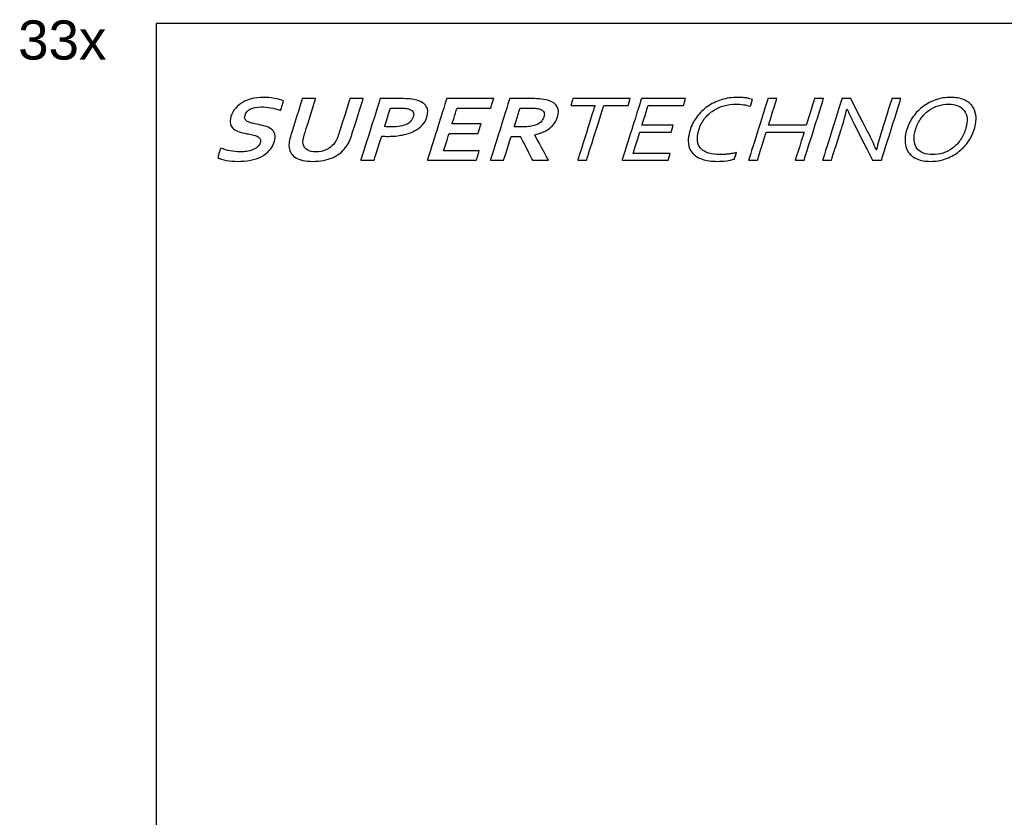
# Model space of a CAD drawing. Header units: millimetres. Extents: x 47009 to 83985, y -19576 to 31053.
# Tile 13 of 30: x 73679 to 76610, y -5882 to -3507. Entities that reach past the tile are written whole.
import ezdxf

# ---------------------------------------------------------------- set-up
doc = ezdxf.new("R2010")
doc.units = ezdxf.units.MM
doc.header["$LTSCALE"] = 50
doc.layers.add('AM_5', color=3, linetype='Continuous', lineweight=25)
doc.layers.add('Layer 1', color=7, linetype='Continuous')
doc.styles.add('Razítko-měřítko', font='isocpeur.ttf')

msp = doc.modelspace()

# ---------------------------------------------------------------- linework, layer by layer
msp.add_lwpolyline([(83985.316, -10518.089), (83985.316, -3518.159), (74085.415, -3518.159), (74085.415, -10518.089)], close=True)
at = {"layer": 'Layer 1', "color": 253}
for points, knots in [([(74395.088, -3872.393), (74396.548, -3867.76), (74396.423, -3863.969), (74394.624, -3861.109), (74394.624, -3861.109), (74392.839, -3858.21), (74389.949, -3855.866), (74385.897, -3854.041), (74385.897, -3854.041), (74381.867, -3852.169), (74377.148, -3850.718), (74371.796, -3849.543), (74371.796, -3849.543), (74366.423, -3848.425), (74360.729, -3847.299), (74354.793, -3846.22), (74354.793, -3846.22), (74346.928, -3844.629), (74339.474, -3842.801), (74332.554, -3840.651), (74332.554, -3840.651), (74325.638, -3838.493), (74319.866, -3835.499), (74315.286, -3831.707), (74315.286, -3831.707), (74310.701, -3827.912), (74307.599, -3823.093), (74306.03, -3817.234), (74306.03, -3817.234), (74304.405, -3811.384), (74304.999, -3804.078), (74307.768, -3795.278), (74307.768, -3795.278), (74310.818, -3785.584), (74315.455, -3777.156), (74321.743, -3769.945), (74321.743, -3769.945), (74327.961, -3762.778), (74335.284, -3756.833), (74343.595, -3752.101), (74343.595, -3752.101), (74351.946, -3747.421), (74361.028, -3743.911), (74371.016, -3741.566), (74371.016, -3741.566), (74380.94, -3739.226), (74391.656, -3738.056), (74403.156, -3738.056), (74403.156, -3738.056), (74414.657, -3738.056), (74425.915, -3738.992), (74436.926, -3740.912), (74436.926, -3740.912), (74447.932, -3742.832), (74457.11, -3745.315), (74464.59, -3748.309), (74464.59, -3748.309), (74464.59, -3748.309), (74455.52, -3777.108), (74455.52, -3777.108), (74455.52, -3777.108), (74445.532, -3773.36), (74435.652, -3770.643), (74425.889, -3768.961), (74425.889, -3768.961), (74416.191, -3767.276), (74406.77, -3766.435), (74397.744, -3766.435), (74397.744, -3766.435), (74384.757, -3766.435), (74374.106, -3768.446), (74365.795, -3772.476), (74365.795, -3772.476), (74357.484, -3776.501), (74352.058, -3782.542), (74349.523, -3790.593), (74349.523, -3790.593), (74348.05, -3795.278), (74347.998, -3799.117), (74349.35, -3802.159), (74349.35, -3802.159), (74350.719, -3805.157), (74353.016, -3807.636), (74356.361, -3809.603), (74356.361, -3809.603), (74359.702, -3811.571), (74363.771, -3813.161), (74368.559, -3814.383), (74368.559, -3814.383), (74373.313, -3815.553), (74378.418, -3816.628), (74383.873, -3817.659), (74383.873, -3817.659), (74392.492, -3819.301), (74400.578, -3821.217), (74408.157, -3823.37), (74408.157, -3823.37), (74415.801, -3825.476), (74422.232, -3828.475), (74427.462, -3832.318), (74427.462, -3832.318), (74432.623, -3836.201), (74436.176, -3841.167), (74437.974, -3847.342), (74437.974, -3847.342), (74439.768, -3853.526), (74439.149, -3861.443), (74436.124, -3871.036), (74436.124, -3871.036), (74433.017, -3880.916), (74428.173, -3889.488), (74421.608, -3896.698), (74421.608, -3896.698), (74415.047, -3903.909), (74407.052, -3909.902), (74397.64, -3914.634), (74397.64, -3914.634), (74388.293, -3919.318), (74377.616, -3922.828), (74365.613, -3925.12), (74365.613, -3925.12), (74353.553, -3927.417), (74340.874, -3928.539), (74327.45, -3928.539), (74327.45, -3928.539), (74315.728, -3928.539), (74304.479, -3927.56), (74293.763, -3925.593), (74293.763, -3925.593), (74283.046, -3923.625), (74274.505, -3920.861), (74268.083, -3917.303), (74268.083, -3917.303), (74268.083, -3917.303), (74277.019, -3888.924), (74277.019, -3888.924), (74277.019, -3888.924), (74286.457, -3892.859), (74295.903, -3895.715), (74305.467, -3897.495), (74305.467, -3897.495), (74314.978, -3899.276), (74325.157, -3900.16), (74335.886, -3900.16), (74335.886, -3900.16), (74342.105, -3900.16), (74348.397, -3899.744), (74354.676, -3898.852), (74354.676, -3898.852), (74360.942, -3898.011), (74366.804, -3896.512), (74372.256, -3894.402), (74372.256, -3894.402), (74377.707, -3892.296), (74382.461, -3889.44), (74386.525, -3885.787), (74386.525, -3885.787), (74390.573, -3882.182), (74393.407, -3877.736), (74395.088, -3872.393)], [0, 0, 0, 0, 0.02439024, 0.02439024, 0.02439024, 0.02439025, 0.04878049, 0.04878049, 0.04878049, 0.0487805, 0.07317073, 0.07317073, 0.07317073, 0.07317074, 0.09756098, 0.09756098, 0.09756098, 0.09756099, 0.12195122, 0.12195122, 0.12195122, 0.12195123, 0.14634146, 0.14634146, 0.14634146, 0.14634147, 0.17073171, 0.17073171, 0.17073171, 0.17073172, 0.19512195, 0.19512195, 0.19512195, 0.19512196, 0.2195122, 0.2195122, 0.2195122, 0.21951221, 0.24390244, 0.24390244, 0.24390244, 0.24390245, 0.26829268, 0.26829268, 0.26829268, 0.26829269, 0.29268293, 0.29268293, 0.29268293, 0.29268294, 0.31707317, 0.31707317, 0.31707317, 0.31707318, 0.34146341, 0.34146341, 0.34146341, 0.34146342, 0.36585366, 0.36585366, 0.36585366, 0.36585367, 0.3902439, 0.3902439, 0.3902439, 0.39024391, 0.41463415, 0.41463415, 0.41463415, 0.41463416, 0.43902439, 0.43902439, 0.43902439, 0.4390244, 0.46341463, 0.46341463, 0.46341463, 0.46341464, 0.48780488, 0.48780488, 0.48780488, 0.48780489, 0.51219512, 0.51219512, 0.51219512, 0.51219513, 0.53658537, 0.53658537, 0.53658537, 0.53658538, 0.56097561, 0.56097561, 0.56097561, 0.56097562, 0.58536585, 0.58536585, 0.58536585, 0.58536586, 0.6097561, 0.6097561, 0.6097561, 0.60975611, 0.63414634, 0.63414634, 0.63414634, 0.63414635, 0.65853659, 0.65853659, 0.65853659, 0.6585366, 0.68292683, 0.68292683, 0.68292683, 0.68292684, 0.70731707, 0.70731707, 0.70731707, 0.70731708, 0.73170732, 0.73170732, 0.73170732, 0.73170733, 0.75609756, 0.75609756, 0.75609756, 0.75609757, 0.7804878, 0.7804878, 0.7804878, 0.78048781, 0.80487805, 0.80487805, 0.80487805, 0.80487806, 0.82926829, 0.82926829, 0.82926829, 0.8292683, 0.85365854, 0.85365854, 0.85365854, 0.85365855, 0.87804878, 0.87804878, 0.87804878, 0.87804879, 0.90243902, 0.90243902, 0.90243902, 0.90243903, 0.92682927, 0.92682927, 0.92682927, 0.92682928, 0.95121951, 0.95121951, 0.95121951, 0.95121952, 1, 1, 1, 1]), ([(74551.468, -3928.539), (74540.188, -3928.539), (74530.3, -3927.603), (74521.867, -3925.727), (74521.867, -3925.727), (74513.43, -3923.859), (74506.362, -3921.142), (74500.59, -3917.628), (74500.59, -3917.628), (74494.814, -3914.118), (74490.282, -3909.811), (74487.032, -3904.754), (74487.032, -3904.754), (74483.786, -3899.692), (74481.749, -3893.934), (74480.835, -3887.568), (74480.835, -3887.568), (74480.09, -3882.416), (74480.168, -3876.752), (74481.121, -3870.568), (74481.121, -3870.568), (74482.04, -3864.341), (74483.721, -3857.413), (74486.139, -3849.734), (74486.139, -3849.734), (74486.139, -3849.734), (74520.151, -3741.709), (74520.151, -3741.709), (74520.151, -3741.709), (74520.151, -3741.709), (74559.775, -3741.709), (74559.775, -3741.709), (74559.775, -3741.709), (74559.775, -3741.709), (74526.72, -3846.692), (74526.72, -3846.692), (74526.72, -3846.692), (74522.638, -3859.662), (74521.256, -3869.819), (74522.586, -3877.125), (74522.586, -3877.125), (74524.146, -3885.276), (74528.246, -3891.126), (74534.927, -3894.735), (74534.927, -3894.735), (74541.605, -3898.336), (74550.276, -3900.16), (74560.897, -3900.16), (74560.897, -3900.16), (74571.518, -3900.16), (74581.337, -3898.336), (74590.285, -3894.735), (74590.285, -3894.735), (74599.233, -3891.126), (74607.025, -3885.276), (74613.715, -3877.125), (74613.715, -3877.125), (74619.648, -3869.819), (74624.661, -3859.662), (74628.743, -3846.692), (74628.743, -3846.692), (74628.743, -3846.692), (74661.798, -3741.709), (74661.798, -3741.709), (74661.798, -3741.709), (74661.798, -3741.709), (74701.417, -3741.709), (74701.417, -3741.709), (74701.417, -3741.709), (74701.417, -3741.709), (74667.409, -3849.734), (74667.409, -3849.734), (74667.409, -3849.734), (74664.991, -3857.413), (74662.313, -3864.341), (74659.302, -3870.568), (74659.302, -3870.568), (74656.368, -3876.752), (74652.88, -3882.416), (74648.889, -3887.568), (74648.889, -3887.568), (74643.97, -3893.934), (74638.25, -3899.692), (74631.759, -3904.754), (74631.759, -3904.754), (74625.324, -3909.811), (74617.971, -3914.118), (74609.824, -3917.628), (74609.824, -3917.628), (74601.673, -3921.142), (74592.725, -3923.859), (74583.001, -3925.727), (74583.001, -3925.727), (74573.277, -3927.603), (74562.752, -3928.539), (74551.468, -3928.539)], [0, 0, 0, 0, 0.04, 0.04, 0.04, 0.04000001, 0.08, 0.08, 0.08, 0.08000001, 0.12, 0.12, 0.12, 0.12000001, 0.16, 0.16, 0.16, 0.16000001, 0.2, 0.2, 0.2, 0.20000001, 0.24, 0.24, 0.24, 0.24000001, 0.28, 0.28, 0.28, 0.28000001, 0.32, 0.32, 0.32, 0.32000001, 0.36, 0.36, 0.36, 0.36000001, 0.4, 0.4, 0.4, 0.40000001, 0.44, 0.44, 0.44, 0.44000001, 0.48, 0.48, 0.48, 0.48000001, 0.52, 0.52, 0.52, 0.52000001, 0.56, 0.56, 0.56, 0.56000001, 0.6, 0.6, 0.6, 0.60000001, 0.64, 0.64, 0.64, 0.64000001, 0.68, 0.68, 0.68, 0.68000001, 0.72, 0.72, 0.72, 0.72000001, 0.76, 0.76, 0.76, 0.76000001, 0.8, 0.8, 0.8, 0.80000001, 0.84, 0.84, 0.84, 0.84000001, 0.88, 0.88, 0.88, 0.88000001, 0.92, 0.92, 0.92, 0.92000001, 1, 1, 1, 1]), ([(74776.365, -3854.085), (74772.847, -3854.085), (74769.337, -3854.041), (74765.957, -3853.95), (74765.957, -3853.95), (74762.521, -3853.851), (74759.388, -3853.669), (74756.45, -3853.387), (74756.45, -3853.387), (74756.45, -3853.387), (74733.851, -3925.168), (74733.851, -3925.168), (74733.851, -3925.168), (74733.851, -3925.168), (74694.228, -3925.168), (74694.228, -3925.168), (74694.228, -3925.168), (74694.228, -3925.168), (74751.986, -3741.709), (74751.986, -3741.709), (74751.986, -3741.709), (74751.986, -3741.709), (74814.282, -3741.709), (74814.282, -3741.709), (74814.282, -3741.709), (74824.682, -3741.709), (74833.699, -3742.082), (74841.261, -3742.879), (74841.261, -3742.879), (74848.783, -3743.629), (74855.405, -3744.799), (74861.029, -3746.342), (74861.029, -3746.342), (74874.566, -3750.185), (74883.97, -3756.317), (74889.295, -3764.745), (74889.295, -3764.745), (74894.634, -3773.126), (74895.236, -3783.803), (74891.141, -3796.82), (74891.141, -3796.82), (74888.355, -3805.669), (74883.701, -3813.633), (74877.184, -3820.701), (74877.184, -3820.701), (74870.645, -3827.821), (74862.433, -3833.809), (74852.631, -3838.727), (74852.631, -3838.727), (74842.816, -3843.693), (74831.493, -3847.485), (74818.728, -3850.111), (74818.728, -3850.111), (74805.944, -3852.776), (74791.831, -3854.085), (74776.365, -3854.085)], [0, 0, 0, 0, 0.06666667, 0.06666667, 0.06666667, 0.06666668, 0.13333333, 0.13333333, 0.13333333, 0.13333334, 0.2, 0.2, 0.2, 0.20000001, 0.26666667, 0.26666667, 0.26666667, 0.26666668, 0.33333333, 0.33333333, 0.33333333, 0.33333334, 0.4, 0.4, 0.4, 0.40000001, 0.46666667, 0.46666667, 0.46666667, 0.46666668, 0.53333333, 0.53333333, 0.53333333, 0.53333334, 0.6, 0.6, 0.6, 0.60000001, 0.66666667, 0.66666667, 0.66666667, 0.66666668, 0.73333333, 0.73333333, 0.73333333, 0.73333334, 0.8, 0.8, 0.8, 0.80000001, 0.86666667, 0.86666667, 0.86666667, 0.86666668, 1, 1, 1, 1]), ([(74941.017, -3897.075), (74941.017, -3897.075), (75047.109, -3897.075), (75047.109, -3897.075), (75047.109, -3897.075), (75047.109, -3897.075), (75038.265, -3925.168), (75038.265, -3925.168), (75038.265, -3925.168), (75038.265, -3925.168), (74892.55, -3925.168), (74892.55, -3925.168), (74892.55, -3925.168), (74892.55, -3925.168), (74950.308, -3741.709), (74950.308, -3741.709), (74950.308, -3741.709), (74950.308, -3741.709), (75090.191, -3741.709), (75090.191, -3741.709), (75090.191, -3741.709), (75090.191, -3741.709), (75081.347, -3769.802), (75081.347, -3769.802), (75081.347, -3769.802), (75081.347, -3769.802), (74981.087, -3769.802), (74981.087, -3769.802), (74981.087, -3769.802), (74981.087, -3769.802), (74966.137, -3817.286), (74966.137, -3817.286), (74966.137, -3817.286), (74966.137, -3817.286), (75052.253, -3817.286), (75052.253, -3817.286), (75052.253, -3817.286), (75052.253, -3817.286), (75043.409, -3845.379), (75043.409, -3845.379), (75043.409, -3845.379), (75043.409, -3845.379), (74957.293, -3845.379), (74957.293, -3845.379), (74957.293, -3845.379), (74957.293, -3845.379), (74941.017, -3897.075), (74941.017, -3897.075)], [0, 0, 0, 0, 0.07692308, 0.07692308, 0.07692308, 0.07692309, 0.15384615, 0.15384615, 0.15384615, 0.15384616, 0.23076923, 0.23076923, 0.23076923, 0.23076924, 0.30769231, 0.30769231, 0.30769231, 0.30769232, 0.38461538, 0.38461538, 0.38461538, 0.38461539, 0.46153846, 0.46153846, 0.46153846, 0.46153847, 0.53846154, 0.53846154, 0.53846154, 0.53846155, 0.61538462, 0.61538462, 0.61538462, 0.61538463, 0.69230769, 0.69230769, 0.69230769, 0.6923077, 0.76923077, 0.76923077, 0.76923077, 0.76923078, 0.84615385, 0.84615385, 0.84615385, 0.84615386, 1, 1, 1, 1]), ([(75279.915, -3796.82), (75275.894, -3809.603), (75268.306, -3820.419), (75257.179, -3829.368), (75257.179, -3829.368), (75246.068, -3838.259), (75231.114, -3844.863), (75212.312, -3849.171), (75212.312, -3849.171), (75212.312, -3849.171), (75212.151, -3849.686), (75212.151, -3849.686), (75212.151, -3849.686), (75212.151, -3849.686), (75253.045, -3925.168), (75253.045, -3925.168), (75253.045, -3925.168), (75253.045, -3925.168), (75205.5, -3925.168), (75205.5, -3925.168), (75205.5, -3925.168), (75205.5, -3925.168), (75169.165, -3854.085), (75169.165, -3854.085), (75169.165, -3854.085), (75169.165, -3854.085), (75142.034, -3854.085), (75142.034, -3854.085), (75142.034, -3854.085), (75142.034, -3854.085), (75119.657, -3925.168), (75119.657, -3925.168), (75119.657, -3925.168), (75119.657, -3925.168), (75080.034, -3925.168), (75080.034, -3925.168), (75080.034, -3925.168), (75080.034, -3925.168), (75137.792, -3741.709), (75137.792, -3741.709), (75137.792, -3741.709), (75137.792, -3741.709), (75203.333, -3741.709), (75203.333, -3741.709), (75203.333, -3741.709), (75214.231, -3741.709), (75224.137, -3742.225), (75233.155, -3743.3), (75233.155, -3743.3), (75242.185, -3744.331), (75249.665, -3745.926), (75255.658, -3748.032), (75255.658, -3748.032), (75267.028, -3752.101), (75274.897, -3758.237), (75279.239, -3766.292), (75279.239, -3766.292), (75283.564, -3774.391), (75283.781, -3784.553), (75279.915, -3796.82)], [0, 0, 0, 0, 0.0625, 0.0625, 0.0625, 0.06250001, 0.125, 0.125, 0.125, 0.12500001, 0.1875, 0.1875, 0.1875, 0.18750001, 0.25, 0.25, 0.25, 0.25000001, 0.3125, 0.3125, 0.3125, 0.31250001, 0.375, 0.375, 0.375, 0.37500001, 0.4375, 0.4375, 0.4375, 0.43750001, 0.5, 0.5, 0.5, 0.50000001, 0.5625, 0.5625, 0.5625, 0.56250001, 0.625, 0.625, 0.625, 0.62500001, 0.6875, 0.6875, 0.6875, 0.68750001, 0.75, 0.75, 0.75, 0.75000001, 0.8125, 0.8125, 0.8125, 0.81250001, 0.875, 0.875, 0.875, 0.87500001, 1, 1, 1, 1]), ([(74765.337, -3825.151), (74767.508, -3825.433), (74770.294, -3825.667), (74773.713, -3825.81), (74773.713, -3825.81), (74777.193, -3825.944), (74780.811, -3825.992), (74784.555, -3825.992), (74784.555, -3825.992), (74795.172, -3825.992), (74804.324, -3825.242), (74811.937, -3823.795), (74811.937, -3823.795), (74819.599, -3822.343), (74826.012, -3820.328), (74831.242, -3817.707), (74831.242, -3817.707), (74836.468, -3815.085), (74840.593, -3811.943), (74843.683, -3808.243), (74843.683, -3808.243), (74846.773, -3804.551), (74849.035, -3800.521), (74850.421, -3796.118), (74850.421, -3796.118), (74852.116, -3790.736), (74852.159, -3786.052), (74850.478, -3782.117), (74850.478, -3782.117), (74848.801, -3778.187), (74844.753, -3775.141), (74838.236, -3772.944), (74838.236, -3772.944), (74834.834, -3771.865), (74830.458, -3771.067), (74825.063, -3770.552), (74825.063, -3770.552), (74819.724, -3770.036), (74813.029, -3769.802), (74804.995, -3769.802), (74804.995, -3769.802), (74804.995, -3769.802), (74782.766, -3769.802), (74782.766, -3769.802), (74782.766, -3769.802), (74782.766, -3769.802), (74765.337, -3825.151), (74765.337, -3825.151)], [0, 0, 0, 0, 0.07692308, 0.07692308, 0.07692308, 0.07692309, 0.15384615, 0.15384615, 0.15384615, 0.15384616, 0.23076923, 0.23076923, 0.23076923, 0.23076924, 0.30769231, 0.30769231, 0.30769231, 0.30769232, 0.38461538, 0.38461538, 0.38461538, 0.38461539, 0.46153846, 0.46153846, 0.46153846, 0.46153847, 0.53846154, 0.53846154, 0.53846154, 0.53846155, 0.61538462, 0.61538462, 0.61538462, 0.61538463, 0.69230769, 0.69230769, 0.69230769, 0.6923077, 0.76923077, 0.76923077, 0.76923077, 0.76923078, 0.84615385, 0.84615385, 0.84615385, 0.84615386, 1, 1, 1, 1]), ([(75170.305, -3825.992), (75179.331, -3825.992), (75187.083, -3825.667), (75193.579, -3824.961), (75193.579, -3824.961), (75200.07, -3824.259), (75205.625, -3823.232), (75210.34, -3821.875), (75210.34, -3821.875), (75219.059, -3819.345), (75225.671, -3815.835), (75230.152, -3811.384), (75230.152, -3811.384), (75234.567, -3806.982), (75237.713, -3801.877), (75239.525, -3796.118), (75239.525, -3796.118), (75241.076, -3791.2), (75241.249, -3786.802), (75240.023, -3783.01), (75240.023, -3783.01), (75238.792, -3779.218), (75235.655, -3776.267), (75230.568, -3774.066), (75230.568, -3774.066), (75227.296, -3772.567), (75222.889, -3771.535), (75217.442, -3770.833), (75217.442, -3770.833), (75211.995, -3770.131), (75205.053, -3769.802), (75196.686, -3769.802), (75196.686, -3769.802), (75196.686, -3769.802), (75168.571, -3769.802), (75168.571, -3769.802), (75168.571, -3769.802), (75168.571, -3769.802), (75150.879, -3825.992), (75150.879, -3825.992), (75150.879, -3825.992), (75150.879, -3825.992), (75170.305, -3825.992), (75170.305, -3825.992)], [0, 0, 0, 0, 0.08333333, 0.08333333, 0.08333333, 0.08333334, 0.16666667, 0.16666667, 0.16666667, 0.16666668, 0.25, 0.25, 0.25, 0.25000001, 0.33333333, 0.33333333, 0.33333333, 0.33333334, 0.41666667, 0.41666667, 0.41666667, 0.41666668, 0.5, 0.5, 0.5, 0.50000001, 0.58333333, 0.58333333, 0.58333333, 0.58333334, 0.66666667, 0.66666667, 0.66666667, 0.66666668, 0.75, 0.75, 0.75, 0.75000001, 0.83333333, 0.83333333, 0.83333333, 0.83333334, 1, 1, 1, 1])]:
    msp.add_open_spline(points, degree=3, knots=knots, dxfattribs=at)
at = {"layer": 'Layer 1', "color": 7}
for points, knots in [([(75366.62, -3925.168), (75366.62, -3925.168), (75340.213, -3925.168), (75340.213, -3925.168), (75340.213, -3925.168), (75340.213, -3925.168), (75391.602, -3761.937), (75391.602, -3761.937), (75391.602, -3761.937), (75391.602, -3761.937), (75319.513, -3761.937), (75319.513, -3761.937), (75319.513, -3761.937), (75319.513, -3761.937), (75325.883, -3741.709), (75325.883, -3741.709), (75325.883, -3741.709), (75325.883, -3741.709), (75496.472, -3741.709), (75496.472, -3741.709), (75496.472, -3741.709), (75496.472, -3741.709), (75490.102, -3761.937), (75490.102, -3761.937), (75490.102, -3761.937), (75490.102, -3761.937), (75418.013, -3761.937), (75418.013, -3761.937), (75418.013, -3761.937), (75418.013, -3761.937), (75366.62, -3925.168), (75366.62, -3925.168)], [0, 0, 0, 0, 0.11111111, 0.11111111, 0.11111111, 0.11111112, 0.22222222, 0.22222222, 0.22222222, 0.22222223, 0.33333333, 0.33333333, 0.33333333, 0.33333334, 0.44444444, 0.44444444, 0.44444444, 0.44444445, 0.55555556, 0.55555556, 0.55555556, 0.55555557, 0.66666667, 0.66666667, 0.66666667, 0.66666668, 0.77777778, 0.77777778, 0.77777778, 0.77777779, 1, 1, 1, 1]), ([(75505.116, -3904.94), (75505.116, -3904.94), (75615.724, -3904.94), (75615.724, -3904.94), (75615.724, -3904.94), (75615.724, -3904.94), (75609.354, -3925.168), (75609.354, -3925.168), (75609.354, -3925.168), (75609.354, -3925.168), (75472.331, -3925.168), (75472.331, -3925.168), (75472.331, -3925.168), (75472.331, -3925.168), (75530.094, -3741.709), (75530.094, -3741.709), (75530.094, -3741.709), (75530.094, -3741.709), (75661.115, -3741.709), (75661.115, -3741.709), (75661.115, -3741.709), (75661.115, -3741.709), (75654.749, -3761.937), (75654.749, -3761.937), (75654.749, -3761.937), (75654.749, -3761.937), (75550.139, -3761.937), (75550.139, -3761.937), (75550.139, -3761.937), (75550.139, -3761.937), (75531.476, -3821.217), (75531.476, -3821.217), (75531.476, -3821.217), (75531.476, -3821.217), (75624.529, -3821.217), (75624.529, -3821.217), (75624.529, -3821.217), (75624.529, -3821.217), (75618.159, -3841.444), (75618.159, -3841.444), (75618.159, -3841.444), (75618.159, -3841.444), (75525.106, -3841.444), (75525.106, -3841.444), (75525.106, -3841.444), (75525.106, -3841.444), (75505.116, -3904.94), (75505.116, -3904.94)], [0, 0, 0, 0, 0.07692308, 0.07692308, 0.07692308, 0.07692309, 0.15384615, 0.15384615, 0.15384615, 0.15384616, 0.23076923, 0.23076923, 0.23076923, 0.23076924, 0.30769231, 0.30769231, 0.30769231, 0.30769232, 0.38461538, 0.38461538, 0.38461538, 0.38461539, 0.46153846, 0.46153846, 0.46153846, 0.46153847, 0.53846154, 0.53846154, 0.53846154, 0.53846155, 0.61538462, 0.61538462, 0.61538462, 0.61538463, 0.69230769, 0.69230769, 0.69230769, 0.6923077, 0.76923077, 0.76923077, 0.76923077, 0.76923078, 0.84615385, 0.84615385, 0.84615385, 0.84615386, 1, 1, 1, 1]), ([(75811.445, -3758.003), (75799.338, -3758.003), (75787.539, -3759.645), (75776.012, -3762.873), (75776.012, -3762.873), (75764.486, -3766.101), (75753.817, -3770.976), (75744.041, -3777.39), (75744.041, -3777.39), (75734.295, -3783.851), (75725.672, -3791.859), (75718.202, -3801.409), (75718.202, -3801.409), (75710.74, -3810.96), (75704.976, -3822.109), (75700.981, -3834.793), (75700.981, -3834.793), (75696.999, -3847.442), (75695.656, -3858.349), (75696.847, -3867.669), (75696.847, -3867.669), (75698.056, -3876.938), (75701.527, -3884.617), (75707.208, -3890.701), (75707.208, -3890.701), (75712.941, -3896.793), (75720.659, -3901.287), (75730.474, -3904.19), (75730.474, -3904.19), (75740.271, -3907.141), (75751.759, -3908.593), (75764.914, -3908.593), (75764.914, -3908.593), (75768.541, -3908.593), (75772.385, -3908.45), (75776.506, -3908.125), (75776.506, -3908.125), (75780.61, -3907.843), (75784.83, -3907.375), (75789.081, -3906.812), (75789.081, -3906.812), (75793.328, -3906.253), (75797.497, -3905.594), (75801.639, -3904.845), (75801.639, -3904.845), (75805.725, -3904.095), (75809.443, -3903.302), (75812.75, -3902.409), (75812.75, -3902.409), (75812.75, -3902.409), (75806.588, -3921.983), (75806.588, -3921.983), (75806.588, -3921.983), (75799.598, -3924.093), (75791.725, -3925.684), (75782.993, -3926.854), (75782.993, -3926.854), (75774.218, -3927.976), (75765.456, -3928.539), (75756.651, -3928.539), (75756.651, -3928.539), (75738.711, -3928.539), (75723.415, -3926.433), (75710.891, -3922.169), (75710.891, -3922.169), (75698.368, -3917.91), (75688.683, -3911.778), (75681.78, -3903.818), (75681.78, -3903.818), (75674.877, -3895.858), (75670.83, -3886.16), (75669.599, -3874.694), (75669.599, -3874.694), (75668.382, -3863.171), (75670.059, -3850.154), (75674.63, -3835.642), (75674.63, -3835.642), (75679.124, -3821.36), (75685.789, -3808.243), (75694.676, -3796.261), (75694.676, -3796.261), (75703.568, -3784.275), (75714.189, -3773.971), (75726.53, -3765.356), (75726.53, -3765.356), (75738.858, -3756.785), (75752.647, -3750.042), (75767.852, -3745.267), (75767.852, -3745.267), (75783.127, -3740.444), (75799.286, -3738.056), (75816.346, -3738.056), (75816.346, -3738.056), (75820.857, -3738.056), (75825.329, -3738.199), (75829.628, -3738.524), (75829.628, -3738.524), (75833.926, -3738.854), (75838.017, -3739.317), (75841.856, -3739.885), (75841.856, -3739.885), (75845.678, -3740.492), (75849.201, -3741.194), (75852.421, -3741.991), (75852.421, -3741.991), (75855.563, -3742.832), (75858.267, -3743.677), (75860.468, -3744.565), (75860.468, -3744.565), (75860.468, -3744.565), (75854.289, -3764.186), (75854.289, -3764.186), (75854.289, -3764.186), (75848.287, -3762.453), (75841.601, -3760.954), (75834.269, -3759.784), (75834.269, -3759.784), (75826.881, -3758.609), (75819.31, -3758.003), (75811.445, -3758.003)], [0, 0, 0, 0, 0.03225806, 0.03225806, 0.03225806, 0.03225807, 0.06451613, 0.06451613, 0.06451613, 0.06451614, 0.09677419, 0.09677419, 0.09677419, 0.0967742, 0.12903226, 0.12903226, 0.12903226, 0.12903227, 0.16129032, 0.16129032, 0.16129032, 0.16129033, 0.19354839, 0.19354839, 0.19354839, 0.1935484, 0.22580645, 0.22580645, 0.22580645, 0.22580646, 0.25806452, 0.25806452, 0.25806452, 0.25806453, 0.29032258, 0.29032258, 0.29032258, 0.29032259, 0.32258065, 0.32258065, 0.32258065, 0.32258066, 0.35483871, 0.35483871, 0.35483871, 0.35483872, 0.38709677, 0.38709677, 0.38709677, 0.38709678, 0.41935484, 0.41935484, 0.41935484, 0.41935485, 0.4516129, 0.4516129, 0.4516129, 0.45161291, 0.48387097, 0.48387097, 0.48387097, 0.48387098, 0.51612903, 0.51612903, 0.51612903, 0.51612904, 0.5483871, 0.5483871, 0.5483871, 0.54838711, 0.58064516, 0.58064516, 0.58064516, 0.58064517, 0.61290323, 0.61290323, 0.61290323, 0.61290324, 0.64516129, 0.64516129, 0.64516129, 0.6451613, 0.67741935, 0.67741935, 0.67741935, 0.67741936, 0.70967742, 0.70967742, 0.70967742, 0.70967743, 0.74193548, 0.74193548, 0.74193548, 0.74193549, 0.77419355, 0.77419355, 0.77419355, 0.77419356, 0.80645161, 0.80645161, 0.80645161, 0.80645162, 0.83870968, 0.83870968, 0.83870968, 0.83870969, 0.87096774, 0.87096774, 0.87096774, 0.87096775, 0.90322581, 0.90322581, 0.90322581, 0.90322582, 0.93548387, 0.93548387, 0.93548387, 0.93548388, 1, 1, 1, 1]), ([(75908.095, -3821.217), (75908.095, -3821.217), (76020.683, -3821.217), (76020.683, -3821.217), (76020.683, -3821.217), (76020.683, -3821.217), (76045.712, -3741.709), (76045.712, -3741.709), (76045.712, -3741.709), (76045.712, -3741.709), (76072.127, -3741.709), (76072.127, -3741.709), (76072.127, -3741.709), (76072.127, -3741.709), (76014.369, -3925.168), (76014.369, -3925.168), (76014.369, -3925.168), (76014.369, -3925.168), (75987.953, -3925.168), (75987.953, -3925.168), (75987.953, -3925.168), (75987.953, -3925.168), (76014.313, -3841.444), (76014.313, -3841.444), (76014.313, -3841.444), (76014.313, -3841.444), (75901.725, -3841.444), (75901.725, -3841.444), (75901.725, -3841.444), (75901.725, -3841.444), (75875.366, -3925.168), (75875.366, -3925.168), (75875.366, -3925.168), (75875.366, -3925.168), (75848.95, -3925.168), (75848.95, -3925.168), (75848.95, -3925.168), (75848.95, -3925.168), (75906.708, -3741.709), (75906.708, -3741.709), (75906.708, -3741.709), (75906.708, -3741.709), (75933.124, -3741.709), (75933.124, -3741.709), (75933.124, -3741.709), (75933.124, -3741.709), (75908.095, -3821.217), (75908.095, -3821.217)], [0, 0, 0, 0, 0.07692308, 0.07692308, 0.07692308, 0.07692309, 0.15384615, 0.15384615, 0.15384615, 0.15384616, 0.23076923, 0.23076923, 0.23076923, 0.23076924, 0.30769231, 0.30769231, 0.30769231, 0.30769232, 0.38461538, 0.38461538, 0.38461538, 0.38461539, 0.46153846, 0.46153846, 0.46153846, 0.46153847, 0.53846154, 0.53846154, 0.53846154, 0.53846155, 0.61538462, 0.61538462, 0.61538462, 0.61538463, 0.69230769, 0.69230769, 0.69230769, 0.6923077, 0.76923077, 0.76923077, 0.76923077, 0.76923078, 0.84615385, 0.84615385, 0.84615385, 0.84615386, 1, 1, 1, 1]), ([(76205.619, -3843.975), (76213.726, -3860.177), (76221.535, -3876.8), (76229.084, -3893.89), (76229.084, -3893.89), (76229.084, -3893.89), (76230.02, -3893.89), (76230.02, -3893.89), (76230.02, -3893.89), (76234.244, -3876.093), (76239.267, -3857.885), (76245.104, -3839.338), (76245.104, -3839.338), (76245.104, -3839.338), (76275.84, -3741.709), (76275.84, -3741.709), (76275.84, -3741.709), (76275.84, -3741.709), (76302.42, -3741.709), (76302.42, -3741.709), (76302.42, -3741.709), (76302.42, -3741.709), (76244.657, -3925.168), (76244.657, -3925.168), (76244.657, -3925.168), (76244.657, -3925.168), (76218.25, -3925.168), (76218.25, -3925.168), (76218.25, -3925.168), (76218.25, -3925.168), (76165.921, -3822.902), (76165.921, -3822.902), (76165.921, -3822.902), (76156.952, -3805.062), (76149.147, -3788.44), (76142.565, -3772.987), (76142.565, -3772.987), (76142.565, -3772.987), (76141.577, -3772.987), (76141.577, -3772.987), (76141.577, -3772.987), (76137.686, -3789.701), (76132.256, -3809.226), (76125.241, -3831.517), (76125.241, -3831.517), (76125.241, -3831.517), (76095.753, -3925.168), (76095.753, -3925.168), (76095.753, -3925.168), (76095.753, -3925.168), (76069.341, -3925.168), (76069.341, -3925.168), (76069.341, -3925.168), (76069.341, -3925.168), (76127.1, -3741.709), (76127.1, -3741.709), (76127.1, -3741.709), (76127.1, -3741.709), (76153.186, -3741.709), (76153.186, -3741.709), (76153.186, -3741.709), (76153.186, -3741.709), (76205.619, -3843.975), (76205.619, -3843.975)], [0, 0, 0, 0, 0.05882353, 0.05882353, 0.05882353, 0.05882354, 0.11764706, 0.11764706, 0.11764706, 0.11764707, 0.17647059, 0.17647059, 0.17647059, 0.1764706, 0.23529412, 0.23529412, 0.23529412, 0.23529413, 0.29411765, 0.29411765, 0.29411765, 0.29411766, 0.35294118, 0.35294118, 0.35294118, 0.35294119, 0.41176471, 0.41176471, 0.41176471, 0.41176472, 0.47058824, 0.47058824, 0.47058824, 0.47058825, 0.52941176, 0.52941176, 0.52941176, 0.52941177, 0.58823529, 0.58823529, 0.58823529, 0.5882353, 0.64705882, 0.64705882, 0.64705882, 0.64705883, 0.70588235, 0.70588235, 0.70588235, 0.70588236, 0.76470588, 0.76470588, 0.76470588, 0.76470589, 0.82352941, 0.82352941, 0.82352941, 0.82352942, 0.88235294, 0.88235294, 0.88235294, 0.88235295, 1, 1, 1, 1]), ([(76520.952, -3833.436), (76516.576, -3847.342), (76510.197, -3860.082), (76501.851, -3871.743), (76501.851, -3871.743), (76493.514, -3883.352), (76483.647, -3893.375), (76472.255, -3901.755), (76472.255, -3901.755), (76460.858, -3910.183), (76448.283, -3916.74), (76434.52, -3921.467), (76434.52, -3921.467), (76420.706, -3926.199), (76406.211, -3928.539), (76390.967, -3928.539), (76390.967, -3928.539), (76375.172, -3928.539), (76361.825, -3926.199), (76350.823, -3921.467), (76350.823, -3921.467), (76339.877, -3916.74), (76331.371, -3910.183), (76325.387, -3901.755), (76325.387, -3901.755), (76319.385, -3893.375), (76315.936, -3883.352), (76315.026, -3871.743), (76315.026, -3871.743), (76314.129, -3860.082), (76315.827, -3847.342), (76320.204, -3833.436), (76320.204, -3833.436), (76324.615, -3819.436), (76331.02, -3806.609), (76339.422, -3794.948), (76339.422, -3794.948), (76347.824, -3783.292), (76357.709, -3773.225), (76369.062, -3764.793), (76369.062, -3764.793), (76380.389, -3756.412), (76392.969, -3749.856), (76406.835, -3745.128), (76406.835, -3745.128), (76420.654, -3740.401), (76435.257, -3738.056), (76450.61, -3738.056), (76450.61, -3738.056), (76466.292, -3738.056), (76479.587, -3740.401), (76490.481, -3745.128), (76490.481, -3745.128), (76501.426, -3749.856), (76509.876, -3756.412), (76515.874, -3764.793), (76515.874, -3764.793), (76521.858, -3773.225), (76525.294, -3783.292), (76526.191, -3794.948), (76526.191, -3794.948), (76527.088, -3806.609), (76525.359, -3819.436), (76520.952, -3833.436)], [0, 0, 0, 0, 0.05882353, 0.05882353, 0.05882353, 0.05882354, 0.11764706, 0.11764706, 0.11764706, 0.11764707, 0.17647059, 0.17647059, 0.17647059, 0.1764706, 0.23529412, 0.23529412, 0.23529412, 0.23529413, 0.29411765, 0.29411765, 0.29411765, 0.29411766, 0.35294118, 0.35294118, 0.35294118, 0.35294119, 0.41176471, 0.41176471, 0.41176471, 0.41176472, 0.47058824, 0.47058824, 0.47058824, 0.47058825, 0.52941176, 0.52941176, 0.52941176, 0.52941177, 0.58823529, 0.58823529, 0.58823529, 0.5882353, 0.64705882, 0.64705882, 0.64705882, 0.64705883, 0.70588235, 0.70588235, 0.70588235, 0.70588236, 0.76470588, 0.76470588, 0.76470588, 0.76470589, 0.82352941, 0.82352941, 0.82352941, 0.82352942, 0.88235294, 0.88235294, 0.88235294, 0.88235295, 1, 1, 1, 1]), ([(76494.866, -3833.436), (76498.757, -3821.078), (76500.256, -3810.21), (76499.42, -3800.802), (76499.42, -3800.802), (76498.588, -3791.391), (76495.837, -3783.526), (76491.165, -3777.203), (76491.165, -3777.203), (76486.446, -3770.881), (76480.081, -3766.101), (76472.016, -3762.873), (76472.016, -3762.873), (76464.004, -3759.645), (76454.783, -3758.003), (76444.331, -3758.003), (76444.331, -3758.003), (76433.931, -3758.003), (76423.614, -3759.645), (76413.578, -3762.873), (76413.578, -3762.873), (76403.481, -3766.101), (76394.104, -3770.881), (76385.398, -3777.203), (76385.398, -3777.203), (76376.753, -3783.526), (76369.049, -3791.391), (76362.289, -3800.802), (76362.289, -3800.802), (76355.529, -3810.21), (76350.182, -3821.078), (76346.29, -3833.436), (76346.29, -3833.436), (76342.399, -3845.799), (76340.917, -3856.615), (76341.805, -3866.027), (76341.805, -3866.027), (76342.711, -3875.391), (76345.532, -3883.213), (76350.199, -3889.535), (76350.199, -3889.535), (76354.927, -3895.858), (76361.301, -3900.585), (76369.378, -3903.77), (76369.378, -3903.77), (76377.39, -3907.003), (76386.681, -3908.593), (76397.246, -3908.593), (76397.246, -3908.593), (76407.645, -3908.593), (76417.885, -3907.003), (76427.821, -3903.77), (76427.821, -3903.77), (76437.792, -3900.585), (76447.1, -3895.858), (76455.797, -3889.535), (76455.797, -3889.535), (76464.446, -3883.213), (76472.142, -3875.391), (76478.885, -3866.027), (76478.885, -3866.027), (76485.649, -3856.615), (76490.975, -3845.799), (76494.866, -3833.436)], [0, 0, 0, 0, 0.05882353, 0.05882353, 0.05882353, 0.05882354, 0.11764706, 0.11764706, 0.11764706, 0.11764707, 0.17647059, 0.17647059, 0.17647059, 0.1764706, 0.23529412, 0.23529412, 0.23529412, 0.23529413, 0.29411765, 0.29411765, 0.29411765, 0.29411766, 0.35294118, 0.35294118, 0.35294118, 0.35294119, 0.41176471, 0.41176471, 0.41176471, 0.41176472, 0.47058824, 0.47058824, 0.47058824, 0.47058825, 0.52941176, 0.52941176, 0.52941176, 0.52941177, 0.58823529, 0.58823529, 0.58823529, 0.5882353, 0.64705882, 0.64705882, 0.64705882, 0.64705883, 0.70588235, 0.70588235, 0.70588235, 0.70588236, 0.76470588, 0.76470588, 0.76470588, 0.76470589, 0.82352941, 0.82352941, 0.82352941, 0.82352942, 0.88235294, 0.88235294, 0.88235294, 0.88235295, 1, 1, 1, 1])]:
    msp.add_open_spline(points, degree=3, knots=knots, dxfattribs=at)

# ---------------------------------------------------------------- texts
at = {"layer": 'AM_5', "color": 2, "insert": (73673.951, -3508.815), "char_height": 116.6655, "attachment_point": 1, "style": 'Razítko-měřítko'}
msp.add_mtext('{\\fArial|b0|i0|c238|p34;33x}', dxfattribs=at)

doc.saveas('drawing.dxf')
